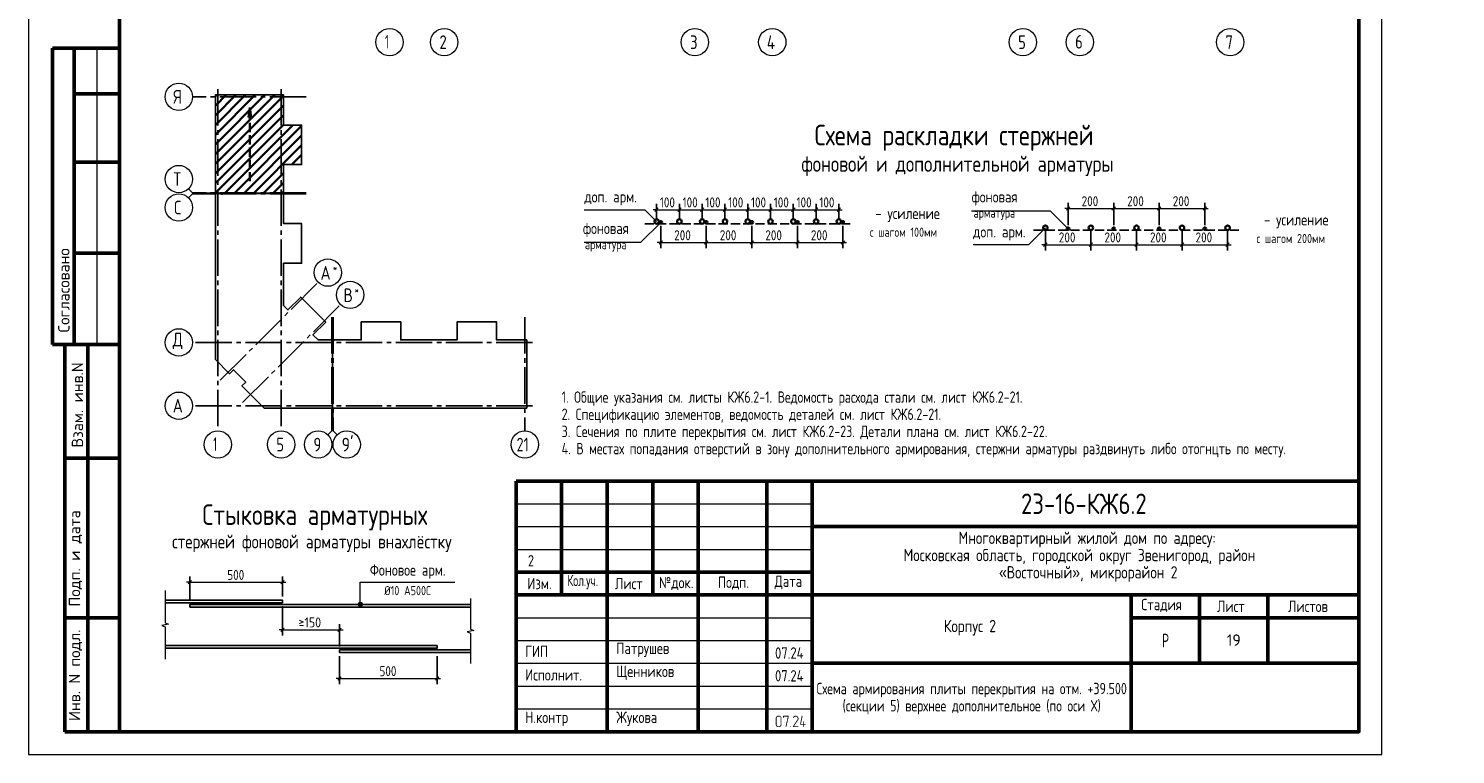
# Model space of a CAD drawing. Header units: millimetres. Extents: x 0 to 31317, y 0 to 42000.
# Tile 1 of 11: x 0 to 31317, y 0 to 15930. Entities that reach past the tile are written whole.
import ezdxf

# ---------------------------------------------------------------- set-up
doc = ezdxf.new("R2010")
doc.units = ezdxf.units.MM
doc.linetypes.add('______2', pattern=[270, 200, -70])
doc.linetypes.add('______5', pattern=[1100, 800, -100, 100, -100])
for name, color, linetype, lineweight in [('Standard', 7, 'Continuous', 25), ('Оси', 40, '______5', 18), ('Примечания', 7, 'Continuous', 25)]:
    doc.layers.add(name, color=color, linetype=linetype, lineweight=lineweight)
doc.styles.add('GOST 2.304-81', font='txt')
doc.styles.add('ISOCPEUR', font='txt')

msp = doc.modelspace()

# ---------------------------------------------------------------- hatches: boundary and pattern name
at = {"layer": 'Standard', "linetype": 'Continuous', "lineweight": 25, "transparency": 33554687}
h = msp.add_hatch(color=7, dxfattribs=at)
h.paths.add_polyline_path([(16525, 655), (16525, 652), (16525, 649), (16525, 647), (16524, 644), (16524, 641), (16523, 639), (16522, 637), (16521, 634), (16520, 632), (16519, 630), (16518, 627), (16516, 625), (16515, 623), (16513, 621), (16512, 619), (16510, 617), (16508, 615), (16506, 613), (16504, 612), (16501, 610), (16499, 609), (16497, 607), (16495, 606), (16492, 605), (16490, 604), (16488, 603), (16485, 603), (16482, 602), (16480, 602), (16477, 602), (16475, 601), (16472, 601), (16454, 601), (16451, 601), (16449, 602), (16446, 602), (16444, 602), (16442, 603), (16439, 603), (16437, 604), (16435, 605), (16432, 606), (16430, 607), (16428, 609), (16426, 610), (16423, 611), (16421, 613), (16419, 615), (16417, 617), (16415, 619), (16413, 621), (16411, 623), (16410, 625), (16408, 627), (16407, 629), (16406, 632), (16405, 634), (16404, 636), (16403, 639), (16402, 641), (16402, 644), (16401, 646), (16401, 649), (16401, 652), (16401, 655), (16401, 797), (16401, 799), (16401, 802), (16401, 804), (16402, 807), (16402, 809), (16403, 812), (16404, 814), (16405, 817), (16406, 819), (16407, 821), (16408, 823), (16409, 826), (16411, 828), (16413, 830), (16414, 832), (16416, 834), (16418, 836), (16420, 838), (16422, 839), (16424, 841), (16427, 842), (16429, 844), (16431, 845), (16433, 846), (16436, 847), (16438, 848), (16441, 848), (16443, 849), (16446, 849), (16449, 850), (16451, 850), (16454, 850), (16472, 850), (16475, 850), (16477, 850), (16480, 849), (16482, 849), (16485, 849), (16487, 848), (16490, 847), (16492, 846), (16494, 845), (16497, 844), (16499, 843), (16501, 841), (16503, 840), (16505, 838), (16507, 836), (16509, 834), (16511, 832), (16513, 830), (16515, 828), (16516, 826), (16518, 824), (16519, 822), (16520, 820), (16521, 817), (16522, 815), (16523, 812), (16524, 810), (16524, 807), (16525, 805), (16525, 802), (16525, 799), (16525, 797)], flags=16)
h.paths.add_polyline_path([(16508, 655), (16508, 797), (16508, 800), (16507, 804), (16506, 807), (16505, 810), (16504, 813), (16502, 816), (16500, 819), (16497, 822), (16494, 824), (16492, 826), (16489, 828), (16485, 830), (16482, 831), (16479, 832), (16475, 832), (16472, 832), (16454, 832), (16450, 832), (16447, 832), (16444, 831), (16440, 830), (16437, 828), (16434, 826), (16431, 824), (16429, 822), (16426, 819), (16424, 816), (16422, 814), (16421, 810), (16420, 807), (16419, 804), (16418, 800), (16418, 797), (16418, 655), (16418, 651), (16419, 648), (16420, 644), (16421, 641), (16423, 638), (16425, 635), (16427, 632), (16429, 630), (16432, 627), (16435, 625), (16438, 623), (16441, 622), (16444, 620), (16447, 620), (16451, 619), (16454, 619), (16472, 619), (16475, 619), (16479, 620), (16482, 620), (16485, 621), (16488, 623), (16491, 625), (16494, 627), (16497, 629), (16500, 632), (16502, 634), (16504, 637), (16505, 641), (16506, 644), (16507, 647), (16508, 651)])
for points in [[(16685, 839), (16632, 608), (16631, 607), (16630, 606), (16630, 605), (16628, 603), (16623, 601), (16621, 601), (16620, 602), (16618, 602), (16617, 603), (16616, 604), (16615, 605), (16615, 605), (16615, 606), (16614, 607), (16614, 608), (16614, 609), (16614, 610), (16614, 612), (16665, 832), (16578, 832), (16578, 815), (16578, 814), (16578, 813), (16578, 812), (16578, 811), (16577, 810), (16577, 809), (16576, 809), (16576, 808), (16575, 807), (16573, 806), (16571, 806), (16569, 806), (16569, 806), (16568, 806), (16568, 806), (16567, 806), (16566, 807), (16565, 807), (16564, 807), (16563, 808), (16563, 808), (16562, 809), (16562, 810), (16561, 811), (16561, 812), (16561, 813), (16561, 814), (16561, 815), (16561, 841), (16561, 842), (16561, 843), (16561, 844), (16561, 845), (16561, 846), (16562, 846), (16562, 847), (16563, 848), (16563, 848), (16564, 849), (16565, 849), (16566, 849), (16566, 850), (16567, 850), (16568, 850), (16570, 850), (16676, 850), (16678, 850), (16680, 849), (16682, 849), (16683, 848), (16684, 847), (16685, 845), (16685, 844), (16685, 842)], [(16889, 601), (16783, 601), (16781, 601), (16780, 602), (16778, 603), (16776, 604), (16775, 606), (16775, 607), (16774, 609), (16774, 611), (16774, 612), (16774, 613), (16775, 614), (16775, 615), (16873, 763), (16877, 770), (16879, 776), (16880, 779), (16881, 782), (16881, 786), (16881, 789), (16881, 791), (16881, 793), (16881, 795), (16880, 798), (16880, 800), (16879, 802), (16879, 804), (16878, 805), (16877, 807), (16876, 809), (16875, 811), (16873, 813), (16872, 814), (16870, 816), (16869, 818), (16867, 819), (16865, 821), (16863, 822), (16862, 823), (16860, 824), (16858, 826), (16856, 827), (16854, 828), (16852, 828), (16850, 829), (16847, 830), (16845, 831), (16843, 831), (16841, 831), (16839, 832), (16836, 832), (16834, 832), (16831, 832), (16828, 831), (16825, 831), (16822, 830), (16819, 829), (16817, 828), (16814, 827), (16811, 825), (16809, 823), (16806, 821), (16804, 819), (16802, 816), (16799, 813), (16798, 809), (16796, 806), (16794, 802), (16794, 800), (16793, 799), (16792, 798), (16791, 798), (16790, 797), (16789, 797), (16788, 796), (16786, 796), (16784, 796), (16783, 797), (16781, 797), (16780, 798), (16779, 799), (16778, 800), (16778, 800), (16778, 801), (16777, 802), (16777, 803), (16777, 804), (16777, 805), (16777, 808), (16778, 811), (16779, 813), (16780, 816), (16782, 818), (16783, 820), (16784, 823), (16785, 825), (16787, 827), (16788, 829), (16790, 831), (16792, 832), (16793, 834), (16795, 836), (16797, 837), (16799, 839), (16801, 840), (16804, 843), (16808, 844), (16812, 846), (16816, 848), (16820, 849), (16824, 849), (16829, 850), (16833, 850), (16836, 850), (16839, 850), (16843, 849), (16846, 849), (16849, 848), (16851, 848), (16854, 847), (16857, 846), (16860, 845), (16863, 843), (16866, 842), (16868, 840), (16871, 839), (16874, 837), (16876, 835), (16879, 833), (16881, 830), (16884, 828), (16886, 825), (16888, 823), (16890, 820), (16891, 818), (16893, 815), (16894, 812), (16896, 810), (16897, 807), (16898, 804), (16898, 801), (16899, 798), (16899, 795), (16900, 792), (16900, 789), (16900, 784), (16899, 780), (16898, 776), (16897, 772), (16896, 770), (16895, 767), (16895, 765), (16893, 763), (16892, 760), (16891, 758), (16889, 755), (16888, 753), (16799, 619), (16889, 619), (16891, 619), (16892, 618), (16894, 618), (16895, 616), (16896, 615), (16897, 613), (16898, 612), (16898, 610), (16898, 609), (16897, 607), (16897, 606), (16895, 604), (16895, 603), (16894, 603), (16894, 602), (16893, 602), (16892, 602), (16891, 601), (16890, 601)], [(17022, 672), (17049, 672), (17051, 672), (17053, 672), (17054, 671), (17055, 670), (17057, 668), (17057, 667), (17058, 665), (17058, 663), (17058, 662), (17058, 660), (17057, 659), (17056, 657), (17055, 657), (17055, 656), (17054, 656), (17053, 655), (17052, 655), (17051, 655), (17050, 655), (17049, 655), (17022, 655), (17022, 610), (17022, 609), (17022, 608), (17022, 607), (17022, 606), (17021, 605), (17021, 605), (17021, 604), (17020, 603), (17019, 602), (17017, 602), (17016, 601), (17014, 601), (17013, 601), (17012, 601), (17012, 601), (17011, 602), (17010, 602), (17009, 602), (17008, 603), (17007, 603), (17007, 604), (17006, 605), (17006, 605), (17005, 606), (17005, 607), (17005, 608), (17005, 609), (17005, 610), (17005, 655), (16943, 655), (16941, 655), (16939, 655), (16937, 656), (16936, 657), (16935, 658), (16934, 660), (16934, 661), (16934, 663), (16934, 665), (16969, 843), (16970, 845), (16970, 846), (16971, 847), (16972, 848), (16978, 850), (16980, 850), (16981, 849), (16983, 849), (16984, 848), (16985, 847), (16985, 846), (16986, 846), (16986, 845), (16987, 844), (16987, 843), (16987, 842), (16987, 841), (16987, 839), (16953, 672), (17005, 672), (17005, 717), (17005, 718), (17005, 720), (17006, 721), (17007, 723), (17008, 724), (17009, 724), (17010, 725), (17010, 725), (17011, 725), (17012, 726), (17013, 726), (17014, 726), (17015, 726), (17017, 725), (17018, 725), (17020, 723), (17020, 723), (17021, 722), (17021, 721), (17022, 721), (17022, 720), (17022, 719), (17022, 718), (17022, 717)], [(16729, 619), (16731, 619), (16733, 618), (16734, 618), (16735, 616), (16737, 615), (16737, 613), (16738, 612), (16738, 610), (16738, 609), (16738, 607), (16737, 606), (16736, 604), (16735, 603), (16735, 603), (16734, 602), (16733, 602), (16732, 602), (16731, 601), (16730, 601), (16729, 601), (16727, 601), (16726, 602), (16724, 603), (16723, 604), (16722, 605), (16721, 607), (16720, 608), (16720, 610), (16720, 611), (16721, 613), (16722, 614), (16723, 616), (16723, 616), (16724, 617), (16724, 618), (16725, 618), (16726, 619), (16727, 619), (16728, 619)]]:
    msp.add_hatch(color=7, dxfattribs=at).paths.add_polyline_path(points, flags=16)
at = {"layer": 'Примечания', "linetype": 'Continuous', "lineweight": 35, "transparency": 33554687}
msp.add_hatch(color=7, dxfattribs=at).paths.add_polyline_path([(4889, 13988), (4859, 14198), (4829, 13988)])
at = {"layer": 'Примечания', "linetype": 'Continuous', "lineweight": 13, "transparency": 33554687}
for points in [[(7235, 3294), (7325, 3294), (7319, 3316)], [(7235, 3294), (7319, 3316), (7241, 3316)], [(7241, 3271), (7325, 3294), (7235, 3294)], [(7241, 3316), (7319, 3316), (7303, 3333)], [(7241, 3316), (7303, 3333), (7258, 3333)], [(7241, 3271), (7319, 3271), (7325, 3294)], [(7258, 3255), (7319, 3271), (7241, 3271)], [(7258, 3333), (7303, 3333), (7280, 3339)], [(7258, 3255), (7303, 3255), (7319, 3271)], [(7303, 3255), (7258, 3255), (7280, 3249)]]:
    msp.add_hatch(color=7, dxfattribs=at).paths.add_polyline_path(points)

# ---------------------------------------------------------------- linework, layer by layer
at = {"layer": 'Standard', "color": 7, "linetype": 'Continuous', "lineweight": 50, "transparency": 33554687}
for p, q in [((2000, 15500), (527, 15500)), ((527, 15500), (527, 9000)), ((527, 15500), (527, 9000)), ((1000, 15500), (1000, 9000)), ((2000, 14500), (1000, 14500)), ((2000, 13000), (1000, 13000)), ((2000, 11000), (1000, 11000)), ((0, 9000), (6, 9000)), ((527, 9000), (2000, 9000)), ((800, 500), (800, 9000)), ((800, 500), (800, 9000)), ((1300, 500), (1300, 9000)), ((800, 6500), (2000, 6500)), ((10700, 500), (10700, 6000)), ((10700, 6000), (29200, 6000)), ((11700, 3500), (11700, 6000)), ((12700, 500), (12700, 6000)), ((13700, 3500), (13700, 6000)), ((14700, 500), (14700, 6000)), ((16200, 500), (16200, 6000)), ((17200, 500), (17200, 6000)), ((17200, 5000), (29200, 5000)), ((10700, 4000), (17200, 4000)), ((10700, 4000), (17200, 4000)), ((10700, 3500), (17200, 3500)), ((10700, 3500), (17200, 3500)), ((17200, 3500), (29200, 3500)), ((24200, 2000), (24200, 3500)), ((25700, 2000), (25700, 3500)), ((27200, 2000), (27200, 3500)), ((800, 3000), (2000, 3000)), ((24200, 3000), (29200, 3000)), ((17200, 2000), (29200, 2000)), ((24200, 500), (24200, 2000)), ((24200, 500), (24200, 2000)), ((2000, 500), (800, 500))]:
    msp.add_line(p, q, dxfattribs=at)
at = {"layer": 'Standard', "color": 7, "linetype": 'Continuous', "lineweight": 13, "transparency": 33554687}
for p, q in [((1500, 15500), (1500, 9000)), ((3600, 12327), (3512, 12415)), ((3600, 12302), (3512, 12214)), ((3600, 12327), (4100, 12327)), ((3600, 12302), (4100, 12302)), ((6658, 7100), (6658, 7600)), ((6683, 7100), (6683, 7600)), ((6658, 7100), (6570, 7012)), ((6683, 7100), (6771, 7012)), ((10700, 5500), (17200, 5500)), ((10700, 5000), (17200, 5000)), ((10700, 4500), (17200, 4500)), ((10700, 3000), (17200, 3000)), ((10700, 2500), (17200, 2500)), ((10700, 2500), (17200, 2500)), ((10700, 2000), (17200, 2000)), ((10700, 2000), (17200, 2000)), ((10700, 1500), (17200, 1500)), ((10700, 1000), (17200, 1000))]:
    msp.add_line(p, q, dxfattribs=at)
at = {"layer": 'Standard', "color": 7, "linetype": 'Continuous', "lineweight": 35, "transparency": 33554687}
for p, q in [((4100, 13172), (5402, 14474)), ((4100, 13597), (4977, 14474)), ((4100, 14021), (4553, 14474)), ((4100, 14445), (4129, 14474)), ((4100, 13385), (5189, 14474)), ((4100, 13809), (4765, 14474)), ((4100, 14233), (4341, 14474)), ((4100, 12960), (5596, 14456)), ((4100, 12748), (5596, 14244)), ((4100, 12536), (5596, 14032)), ((4100, 12324), (5596, 13820)), ((4305, 12317), (5801, 13813)), ((4517, 12317), (5993, 13793)), ((4729, 12317), (5993, 13581)), ((4942, 12317), (5993, 13368)), ((5782, 12945), (5993, 13156)), ((5154, 12317), (5596, 12759)), ((5366, 12317), (5596, 12547)), ((5578, 12317), (5596, 12335))]:
    msp.add_line(p, q, dxfattribs=at)
at = {"layer": 'Standard', "color": 7, "linetype": 'Continuous', "lineweight": 25, "transparency": 33554687}
for p, q in [((29200, 500), (29200, 6000)), ((10700, 500), (29200, 500)), ((10700, 500), (29200, 500)), ((10700, 500), (29200, 500))]:
    msp.add_line(p, q, dxfattribs=at)
at = {"layer": 'Standard', "color": 7, "linetype": 'Continuous', "lineweight": 13, "transparency": 33554687}
msp.add_lwpolyline([(0, 0), (29700, 0), (29700, 42000), (0, 42000), (0, 0)], close=True, dxfattribs=at)
at = {"layer": 'Standard', "color": 7, "linetype": 'Continuous', "lineweight": 50, "transparency": 33554687}
msp.add_lwpolyline([(2000, 41500), (29200, 41500), (29200, 500), (2000, 500), (2000, 41500)], close=True, dxfattribs=at)
at = {"layer": 'Standard', "color": 7, "linetype": 'Continuous', "lineweight": 25, "transparency": 33554687}
for points in [[(4100, 12317), (4100, 14474), (5596, 14474), (5596, 13813), (5993, 13813), (5993, 12945), (5596, 12945), (5596, 12317), (5578, 12317), (5578, 12337), (5563, 12337), (5563, 12317), (4100, 12317)], [(4100, 8857), (4100, 12312), (4238, 12312), (4238, 12292), (4253, 12292), (4253, 12312), (5596, 12312), (5596, 11649), (5993, 11649), (5993, 10781), (5596, 10781), (5596, 9855), (5694, 9757), (5975, 10038), (6524, 9489), (6243, 9208), (6355, 9096), (6668, 9096), (6668, 7600), (5170, 7600), (4682, 8088), (4767, 8173), (4499, 8441), (4414, 8356), (4100, 8670), (4100, 8857)], [(6673, 7600), (6673, 9063), (6693, 9063), (6693, 9078), (6673, 9078), (6673, 9096), (7301, 9096), (7301, 9493), (8169, 9493), (8169, 9096), (8787, 9096), (9405, 9096), (9405, 9493), (10273, 9493), (10273, 9096), (10934, 9096), (10934, 7600), (8787, 7600), (6673, 7600)]]:
    msp.add_lwpolyline(points, dxfattribs=at)
at = {"layer": 'Оси', "color": 8, "linetype": '______5', "lineweight": -3, "transparency": 33554687}
for p, q in [((6096, 14431), (3600, 14431)), ((4153, 14601), (4153, 7100)), ((5543, 14601), (5543, 7100)), ((6096, 12327), (3600, 12327)), ((6096, 12302), (3600, 12302)), ((4208, 8212), (6358, 10362)), ((4698, 7722), (6848, 9872)), ((6658, 9596), (6658, 7100)), ((6683, 9596), (6683, 7100)), ((10891, 9596), (10891, 7100)), ((11061, 9043), (3600, 9043)), ((11061, 9043), (3600, 9043)), ((11061, 7653), (3600, 7653))]:
    msp.add_line(p, q, dxfattribs=at)
at = {"layer": 'Оси', "color": 7, "linetype": 'Continuous', "lineweight": 13, "transparency": 33554687}
for centre in [(7924, 15630), (9124, 15630), (14624, 15630), (16324, 15630), (21824, 15630), (23074, 15630), (26374, 15630), (3300, 14431), (3300, 12627), (3300, 12002), (6570, 10574), (7060, 10084), (3300, 9043), (3300, 9043), (3300, 7653), (4153, 6800), (5543, 6800), (6358, 6800), (6983, 6800), (10891, 6800)]:
    msp.add_circle(centre, 300, dxfattribs=at)
at = {"layer": 'Примечания', "color": 7, "linetype": 'Continuous', "lineweight": 35, "transparency": 33554687}
for p, q in [((4859, 14198), (4829, 13988)), ((4859, 14198), (4859, 14198)), ((4859, 14198), (4859, 14198)), ((4859, 14198), (4859, 14198)), ((4889, 13988), (4859, 14198)), ((4829, 13988), (4889, 13988)), ((4859, 13988), (4859, 13973))]:
    msp.add_line(p, q, dxfattribs=at)
at = {"layer": 'Примечания', "color": 7, "linetype": '______2', "lineweight": 35, "transparency": 33554687}
msp.add_line((4859, 12578), (4859, 14198), dxfattribs=at)
at = {"layer": 'Примечания', "color": 7, "linetype": 'Continuous', "lineweight": 13, "transparency": 33554687}
for p, q in [((13785, 11955), (13710, 11955)), ((13785, 11955), (14285, 11955)), ((14285, 11955), (14785, 11955)), ((14785, 11955), (15285, 11955)), ((15285, 11955), (15785, 11955)), ((15785, 11955), (16285, 11955)), ((16285, 11955), (16785, 11955)), ((16785, 11955), (17285, 11955)), ((17285, 11955), (17785, 11955)), ((17785, 11955), (17860, 11955)), ((22816, 11981), (22741, 11981)), ((22816, 11981), (23816, 11981)), ((23816, 11981), (24816, 11981)), ((24816, 11981), (25816, 11981)), ((25816, 11981), (25891, 11981)), ((13875, 11234), (13800, 11234)), ((13875, 11234), (14875, 11234)), ((14875, 11234), (15875, 11234)), ((15875, 11234), (16875, 11234)), ((16875, 11234), (17875, 11234)), ((17875, 11234), (17950, 11234)), ((22316, 11186), (22241, 11186)), ((22316, 11186), (23316, 11186)), ((23316, 11186), (24316, 11186)), ((24316, 11186), (25316, 11186)), ((25316, 11186), (26316, 11186)), ((26316, 11186), (26391, 11186)), ((3543, 3780), (3468, 3780)), ((3543, 3780), (5573, 3780)), ((5573, 3780), (5648, 3780)), ((3000, 3601), (3000, 2891)), ((7235, 3294), (7235, 3294)), ((7280, 3339), (7280, 3339)), ((7280, 3249), (7280, 3249)), ((7325, 3294), (7325, 3294)), ((9700, 3421), (9700, 2751)), ((3075, 2860), (2925, 2830)), ((2925, 2830), (3000, 2800)), ((3000, 2891), (3075, 2860)), ((3000, 2800), (3000, 2089)), ((5573, 2737), (5498, 2737)), ((5573, 2737), (6828, 2737)), ((6828, 2737), (6903, 2737)), ((9775, 2722), (9625, 2693)), ((9625, 2693), (9700, 2665)), ((9700, 2751), (9775, 2722)), ((9700, 2665), (9700, 1994)), ((3000, 2089), (3000, 2089)), ((9700, 1994), (9700, 1994)), ((6828, 1668), (6753, 1668)), ((6828, 1668), (8968, 1668)), ((8968, 1668), (9043, 1668))]:
    msp.add_line(p, q, dxfattribs=at)
at = {"layer": 'Примечания', "color": 7, "linetype": 'Continuous', "lineweight": 25, "transparency": 33554687}
for p, q in [((13747, 11917), (13822, 11992)), ((14247, 11917), (14322, 11992)), ((14747, 11917), (14822, 11992)), ((15247, 11917), (15322, 11992)), ((15747, 11917), (15822, 11992)), ((16247, 11917), (16322, 11992)), ((16747, 11917), (16822, 11992)), ((17247, 11917), (17322, 11992)), ((17747, 11917), (17822, 11992)), ((22779, 11943), (22854, 12018)), ((23779, 11943), (23854, 12018)), ((24779, 11943), (24854, 12018)), ((25779, 11943), (25854, 12018)), ((13837, 11197), (13912, 11272)), ((14837, 11197), (14912, 11272)), ((15837, 11197), (15912, 11272)), ((16837, 11197), (16912, 11272)), ((17837, 11197), (17912, 11272)), ((22279, 11149), (22354, 11224)), ((23279, 11149), (23354, 11224)), ((24279, 11149), (24354, 11224)), ((25279, 11149), (25354, 11224)), ((26279, 11149), (26354, 11224)), ((3505, 3742), (3580, 3817)), ((5535, 3742), (5610, 3817)), ((5535, 2699), (5610, 2774)), ((6790, 2699), (6865, 2774)), ((6790, 1630), (6865, 1705)), ((8930, 1630), (9005, 1705))]:
    msp.add_line(p, q, dxfattribs=at)
at = {"layer": 'Примечания', "color": 253, "linetype": 'Continuous', "lineweight": -3, "true_color": 0xa0a0a0, "transparency": 33554687}
for p, q in [((13785, 11955), (13785, 12080)), ((13785, 11955), (13785, 11830)), ((13785, 11955), (13785, 11772)), ((14285, 11955), (14285, 12080)), ((14285, 11955), (14285, 11830)), ((14285, 11955), (14285, 11772)), ((14785, 11955), (14785, 12080)), ((14785, 11955), (14785, 11830)), ((14785, 11955), (14785, 11772)), ((15285, 11955), (15285, 12080)), ((15285, 11955), (15285, 11830)), ((15285, 11955), (15285, 11772)), ((15785, 11955), (15785, 12080)), ((15785, 11955), (15785, 11830)), ((15785, 11955), (15785, 11772)), ((16285, 11955), (16285, 12080)), ((16285, 11955), (16285, 11830)), ((16285, 11955), (16285, 11772)), ((16785, 11955), (16785, 12080)), ((16785, 11955), (16785, 11830)), ((16785, 11955), (16785, 11772)), ((17285, 11955), (17285, 12080)), ((17285, 11955), (17285, 11830)), ((17285, 11955), (17285, 11772)), ((17785, 11955), (17785, 12080)), ((17785, 11955), (17785, 11830)), ((17785, 11955), (17785, 11772)), ((22816, 11981), (22816, 12106)), ((22816, 12100), (22816, 11638)), ((22816, 11981), (22816, 11856)), ((22816, 11981), (22816, 11613)), ((23816, 11981), (23816, 12106)), ((23816, 12100), (23816, 11638)), ((23816, 11981), (23816, 11856)), ((23816, 11981), (23816, 11613)), ((24816, 11981), (24816, 12106)), ((24816, 12100), (24816, 11638)), ((24816, 11981), (24816, 11856)), ((24816, 11981), (24816, 11613)), ((25816, 11981), (25816, 12106)), ((25816, 12100), (25816, 11638)), ((25816, 11981), (25816, 11856)), ((25816, 11981), (25816, 11613)), ((13875, 11234), (13875, 11602)), ((17875, 11234), (17875, 11602)), ((13875, 11234), (13875, 11359)), ((14875, 11234), (14875, 11359)), ((15875, 11234), (15875, 11359)), ((16875, 11234), (16875, 11359)), ((17875, 11234), (17875, 11359)), ((22316, 11186), (22316, 11483)), ((22316, 11186), (22316, 11311)), ((23316, 11186), (23316, 11311)), ((24316, 11186), (24316, 11311)), ((25316, 11186), (25316, 11311)), ((26316, 11186), (26316, 11483)), ((26316, 11186), (26316, 11311)), ((13875, 11234), (13875, 11109)), ((14875, 11234), (14875, 11109)), ((15875, 11234), (15875, 11109)), ((16875, 11234), (16875, 11109)), ((17875, 11234), (17875, 11109)), ((22316, 11186), (22316, 11061)), ((23316, 11186), (23316, 11061)), ((24316, 11186), (24316, 11061)), ((25316, 11186), (25316, 11061)), ((26316, 11186), (26316, 11061)), ((3543, 3780), (3543, 3905)), ((3543, 3780), (3543, 3655)), ((3543, 3780), (3543, 3369)), ((5573, 3780), (5573, 3905)), ((5573, 3780), (5573, 3655)), ((5573, 3780), (5573, 3464)), ((5573, 2737), (5573, 3254)), ((5573, 2737), (5573, 2862)), ((6828, 2737), (6828, 2862)), ((5573, 2737), (5573, 2612)), ((6828, 2737), (6828, 2612)), ((6828, 2737), (6828, 2369)), ((6828, 1668), (6828, 2159)), ((8968, 1668), (8968, 2159)), ((6828, 1668), (6828, 1793)), ((6828, 1668), (6828, 1543)), ((8968, 1668), (8968, 1793)), ((8968, 1668), (8968, 1543))]:
    msp.add_line(p, q, dxfattribs=at)
at = {"layer": 'Примечания', "color": 8, "linetype": '______2', "lineweight": -3, "true_color": 0x737373, "transparency": 33554687}
for p, q in [((13525, 11647), (18035, 11647)), ((22056, 11508), (26566, 11508))]:
    msp.add_line(p, q, dxfattribs=at)
at = {"layer": 'Примечания', "color": 7, "linetype": 'Continuous', "lineweight": 13, "transparency": 33554687}
for points in [[(12191, 11955), (13527, 11955), (13785, 11697)], [(22816, 11538), (22428, 11926), (20699, 11926)], [(13875, 11677), (13432, 11234), (12191, 11234)], [(22316, 11558), (21944, 11186), (20731, 11186)], [(7280, 3294), (7280, 3780), (9358, 3780)]]:
    msp.add_lwpolyline(points, dxfattribs=at)
at = {"layer": 'Примечания', "color": 253, "linetype": 'Continuous', "lineweight": -3, "true_color": 0xa0a0a0, "transparency": 33554687}
for points in [[(14875, 11234), (14875, 11251), (14875, 11251), (14875, 11251), (14875, 11251), (14875, 11251), (14875, 11251), (14875, 11602)], [(15875, 11234), (15875, 11251), (15875, 11251), (15875, 11251), (15875, 11251), (15875, 11602)], [(16875, 11234), (16875, 11251), (16875, 11251), (16875, 11602)], [(23316, 11186), (23316, 11203), (23316, 11203), (23316, 11203), (23316, 11203), (23316, 11203), (23316, 11203), (23316, 11483)], [(24316, 11186), (24316, 11203), (24316, 11203), (24316, 11203), (24316, 11203), (24316, 11483)], [(25316, 11186), (25316, 11203), (25316, 11203), (25316, 11483)]]:
    msp.add_lwpolyline(points, dxfattribs=at)
at = {"layer": 'Примечания', "color": 7, "linetype": 'Continuous', "lineweight": 25, "transparency": 33554687}
for points in [[(3000, 3389), (5573, 3389), (5573, 3329), (3000, 3329)], [(9700, 3294), (3543, 3294), (3543, 3234), (9700, 3234)], [(3000, 2389), (8968, 2389), (8968, 2329), (3000, 2329)], [(9700, 2294), (6828, 2294), (6828, 2234), (9700, 2234)]]:
    msp.add_lwpolyline(points, dxfattribs=at)
at = {"layer": 'Примечания', "color": 7, "linetype": 'Continuous', "lineweight": 35, "transparency": 33554687}
for centre, radius in [((13785, 11697), 50), ((13875, 11677), 30), ((14285, 11697), 50), ((14785, 11697), 50), ((14875, 11677), 30), ((15285, 11697), 50), ((15785, 11697), 50), ((15875, 11677), 30), ((16285, 11697), 50), ((16785, 11697), 50), ((16875, 11677), 30), ((17285, 11697), 50), ((17785, 11697), 50), ((17875, 11677), 30), ((22316, 11558), 50), ((23316, 11558), 50), ((24316, 11558), 50), ((25316, 11558), 50), ((26316, 11558), 50), ((22816, 11538), 30), ((23816, 11538), 30), ((24816, 11538), 30), ((25816, 11538), 30)]:
    msp.add_circle(centre, radius, dxfattribs=at)
at = {"layer": 'Примечания', "color": 7, "linetype": 'Continuous', "lineweight": 13, "transparency": 33554687}
msp.add_circle((7280, 3294), 45, dxfattribs=at)

# ---------------------------------------------------------------- texts
at = {"layer": 'Standard', "color": 7, "linetype": 'Continuous', "lineweight": 50, "transparency": 33554687, "char_height": 250, "attachment_point": 7, "rotation": 90, "style": 'ISOCPEUR'}
for s, insert, width in [('\\A1;{\\fISOCPEUR|i0|b0;\\H250.000000;\\W1.000000;\\C7;Согласовано}\\P', (900, 9261), 2071.88), ('\\A1;{\\fISOCPEUR|i0|b0;\\H250.000000;\\W1.000000;\\C7;Взам. инв.N}\\P', (1198, 6736), 1909.1), ('\\A1;{\\fISOCPEUR|i0|b0;\\H250.000000;\\W1.000000;\\C7;Подп. и дата}\\P', (1174, 3242), 2197.06), ('\\A1;{\\fISOCPEUR|i0|b0;\\H250.000000;\\W1.000000;\\C7;Инв. N подл.}\\P', (1174, 734), 2021.79)]:
    msp.add_mtext(s, dxfattribs=dict(at, insert=insert, width=width))
at = {"layer": 'Standard', "color": 7, "linetype": 'Continuous', "lineweight": 13, "transparency": 33554687, "insert": (11700, 7967), "char_height": 250, "width": 19587.5, "attachment_point": 1, "line_spacing_factor": 0.903614}
msp.add_mtext('\\A1;{\\fGOST 2.304-81|i0|b0;\\H250.000000;\\W0.952381;\\C7;1. Общие указания см. листы КЖ6.2-1. Ведомость расхода стали см. лист КЖ6.2-21.}\\P{\\fGOST 2.304-81|i0|b0;\\H250.000000;\\W0.952381;\\C7;2. Спецификацию элементов, ведомость деталей см. лист КЖ6.2-21.}\\P{\\fGOST 2.304-81|i0|b0;\\H250.000000;\\W0.952381;\\C7;3. Сечения по плите перекрытия см. лист КЖ6.2-23. Детали плана см. лист КЖ6.2-22.}\\P{\\fGOST 2.304-81|i0|b0;\\H250.000000;\\W0.952381;\\C7;4. В местах попадания отверстий в зону дополнительного армирования, стержни арматуры раздвинуть либо отогнцть по месту.}\\P', dxfattribs=at)
at = {"layer": 'Standard', "color": 7, "linetype": 'Continuous', "lineweight": 25, "transparency": 33554687, "attachment_point": 7}
for s, insert, char_height, width, style in [('\\W0.75;21', (10711, 6650), 300, 472.28, 'ISOCPEUR'), ('Многоквартирный\\~жилой\\~дом\\~по\\~адресу:\\~', (20410, 4545), 270, 5717.08, 'GOST 2.304-81'), ('Московская\\~область,\\~городской\\~округ\\~Звенигород,\\~район\\~', (19204, 4167), 270, 8136.21, 'GOST 2.304-81'), ('«Восточный»,\\~микрорайон\\~2', (21297, 3789), 270, 3952.83, 'GOST 2.304-81'), ('Изм.', (10948, 3625), 250, 631.15, 'GOST 2.304-81'), ('\\W0.83;Кол.уч.', (11827, 3625), 250, 799.96, 'GOST 2.304-81'), ('Лист', (12871, 3625), 250, 782.23, 'GOST 2.304-81'), ('№док.', (13835, 3607), 250, 853.39, 'GOST 2.304-81'), ('Подп.', (15131, 3614), 250, 764.54, 'GOST 2.304-81'), ('Дата', (16373, 3625), 250, 782.23, 'GOST 2.304-81'), ('Стадия', (24421, 3125), 250, 1031.1, 'GOST 2.304-81'), ('Лист', (26084, 3125), 250, 782.23, 'GOST 2.304-81'), ('Листов', (27643, 3125), 250, 1066.5, 'GOST 2.304-81'), ('Корпус\\~2', (20088, 2610), 270, 1362.88, 'GOST 2.304-81'), ('\\W0.77;Р', (24877, 2350), 300, 262.93, 'GOST 2.304-81'), ('ГИП', (10900, 2137), 250, 586.81, 'GOST 2.304-81'), ('Патрушев', (12900, 2137), 250, 1386.36, 'GOST 2.304-81'), ('07.24', (16383, 2101), 250, 817.63, 'GOST 2.304-81'), ('Исполнит.', (10900, 1622), 250, 1386.36, 'GOST 2.304-81'), ('Щенников', (12900, 1631), 250, 1333.08, 'GOST 2.304-81'), ('07.24', (16383, 1601), 250, 817.63, 'GOST 2.304-81'), ('Н.контр', (10900, 622), 250, 1102.09, 'GOST 2.304-81'), ('Жукова', (12900, 622), 250, 1031.11, 'GOST 2.304-81')]:
    msp.add_mtext(s, dxfattribs=dict(at, insert=insert, char_height=char_height, width=width, style=style))
at = {"layer": 'Standard', "color": 7, "linetype": 'Continuous', "lineweight": 50, "transparency": 33554687, "insert": (21783, 5275), "char_height": 450, "width": 3070.53, "attachment_point": 7, "style": 'GOST 2.304-81'}
msp.add_mtext('23-16-КЖ6.2', dxfattribs=at)
at = {"layer": 'Standard', "color": 7, "linetype": 'Continuous', "lineweight": 18, "transparency": 33554687, "insert": (11027, 4250), "char_height": 250, "width": 283.33, "attachment_point": 5, "style": 'GOST 2.304-81'}
msp.add_mtext('\\A1;{\\fGOST 2.304-81|i0|b0;\\H250.000000;\\W1.000000;\\C7;2}\\P', dxfattribs=at)
at = {"layer": 'Standard', "color": 7, "linetype": 'Continuous', "lineweight": 13, "transparency": 33554687, "insert": (26450, 2510), "char_height": 250, "width": 393.75, "attachment_point": 5, "style": 'ISOCPEUR'}
msp.add_mtext('\\A1;{\\fISOCPEUR|i0|b0;\\H250.000000;\\W1.000000;\\C7;19}\\P', dxfattribs=at)
at = {"layer": 'Standard', "color": 7, "linetype": 'Continuous', "lineweight": 25, "transparency": 33554687, "insert": (20700, 1571), "char_height": 250, "width": 8254.17, "attachment_point": 2, "line_spacing_factor": 0.903614}
msp.add_mtext('\\A1;{\\fGOST 2.304-81|i0|b0;\\H250.000000;\\W0.952381;\\C7;Схема армирования плиты перекрытия на отм. +39.500}\\P{\\fGOST 2.304-81|i0|b0;\\H250.000000;\\W0.952381;\\C7;(секции 5) верхнее дополнительное (по оси Х)}\\P', dxfattribs=at)
at = {"layer": 'Оси', "color": 7, "linetype": 'Continuous', "lineweight": 25, "transparency": 33554687, "attachment_point": 7, "style": 'ISOCPEUR'}
for s, insert, char_height, width in [('\\W0.56;1', (7824, 15490), 300, 233.32), ('\\W0.78;2', (9019, 15480), 300, 326.41), ('\\W0.78;3', (14519, 15480), 300, 326.41), ('\\W0.80;4', (16204, 15480), 300, 359.83), ('\\W0.78;5', (21719, 15480), 300, 326.41), ('\\W0.78;6', (22969, 15490), 300, 326.41), ('\\W0.78;7', (26269, 15480), 300, 326.41), ('\\W0.80;Я', (3180, 14281), 300, 359.83), ('\\W0.80;Т', (3180, 12477), 300, 359.83), ('\\W0.78;С', (3195, 11852), 300, 326.41), ('\\W0.82;А', (6409, 10417), 300, 392.65), ('\\W0.80;*', (6679, 10592), 180, 215.89), ('\\W0.80;В', (6914, 9927), 300, 359.84), ('\\W0.80;*', (7154, 10102), 180, 215.89), ('\\W0.82;Д', (3165, 8893), 300, 392.65), ('\\W0.82;А', (3165, 7503), 300, 392.65), ('\\W0.56;1', (4053, 6660), 300, 233.32), ('\\W0.78;5', (5438, 6650), 300, 326.41), ('\\W0.78;9', (6253, 6650), 300, 326.41), ("\\W0.84;9'", (6871, 6650), 300, 440.65)]:
    msp.add_mtext(s, dxfattribs=dict(at, insert=insert, char_height=char_height, width=width))
at = {"layer": 'Примечания', "color": 7, "linetype": 'Continuous', "lineweight": 50, "transparency": 33554687, "attachment_point": 7, "style": 'GOST 2.304-81'}
for s, insert, char_height, width in [('Схема\\~раскладки\\~стержней', (17252, 13245), 450, 6428.77), ('фоновой\\~и\\~дополнительной\\~арматуры', (16963, 12691), 350, 6865.69), ('Стыковка\\~арматурных', (3815, 4915), 450, 5309.46), ('стержней\\~фоновой\\~арматуры\\~внахлёстку', (3151, 4440), 300, 6502.98)]:
    msp.add_mtext(s, dxfattribs=dict(at, insert=insert, char_height=char_height, width=width))
at = {"layer": 'Примечания', "color": 7, "linetype": 'Continuous', "lineweight": 25, "transparency": 33554687, "attachment_point": 7}
for s, insert, char_height, width, style in [('доп.\\~арм.', (12199, 12046), 250, 1208.64, 'GOST 2.304-81'), ('100', (13855, 12005), 220, 485.07, 'GOST 2.304-81'), ('100', (14355, 12005), 220, 485.07, 'GOST 2.304-81'), ('100', (14855, 12005), 220, 485.07, 'GOST 2.304-81'), ('100', (15355, 12005), 220, 485.07, 'GOST 2.304-81'), ('100', (15855, 12005), 220, 485.07, 'GOST 2.304-81'), ('100', (16355, 12005), 220, 485.07, 'GOST 2.304-81'), ('100', (16855, 12005), 220, 485.08, 'GOST 2.304-81'), ('100', (17355, 12005), 220, 485.08, 'GOST 2.304-81'), ('фоновая', (20699, 12046), 250, 1173.24, 'GOST 2.304-81'), ('200', (23113, 12031), 220, 531.96, 'GOST 2.304-81'), ('200', (24113, 12031), 220, 531.96, 'GOST 2.304-81'), ('200', (25113, 12031), 220, 531.97, 'GOST 2.304-81'), ('-\\~усиление', (18585, 11681), 250, 1510.8, 'GOST 2.304-81'), ('арматура', (20741, 11726), 200, 1066.46, 'GOST 2.304-81'), ('фоновая', (12168, 11354), 250, 1173.24, 'GOST 2.304-81'), ('с\\~шагом\\~100мм', (18464, 11361), 200, 1606.26, 'GOST 2.304-81'), ('доп.\\~арм.', (20731, 11278), 250, 1208.64, 'GOST 2.304-81'), ('-\\~усиление', (27116, 11542), 250, 1510.81, 'GOST 2.304-81'), ('200', (14171, 11284), 220, 531.96, 'GOST 2.304-81'), ('200', (15171, 11284), 220, 531.96, 'GOST 2.304-81'), ('200', (16171, 11284), 220, 531.96, 'GOST 2.304-81'), ('200', (17171, 11284), 220, 531.96, 'GOST 2.304-81'), ('200', (22613, 11236), 220, 531.96, 'GOST 2.304-81'), ('200', (23613, 11236), 220, 531.96, 'GOST 2.304-81'), ('200', (24613, 11236), 220, 531.96, 'GOST 2.304-81'), ('200', (25613, 11236), 220, 531.97, 'GOST 2.304-81'), ('с\\~шагом\\~200мм', (26950, 11222), 200, 1648.89, 'GOST 2.304-81'), ('арматура', (12210, 11034), 200, 1066.47, 'GOST 2.304-81'), ('500', (4362, 3830), 220, 516.39, 'GOST 2.304-81'), ('Фоновое\\~арм.', (7491, 3855), 250, 1812.6, 'GOST 2.304-81'), ('Ø10\\~А500С', (7808, 3495), 200, 1153.95, 'GOST 2.304-81'), ('\\W0.87;≥150', (5925, 2787), 220, 666.9, 'ISOCPEUR'), ('500', (7702, 1718), 220, 516.4, 'GOST 2.304-81')]:
    msp.add_mtext(s, dxfattribs=dict(at, insert=insert, char_height=char_height, width=width, style=style))

doc.saveas('drawing.dxf')
